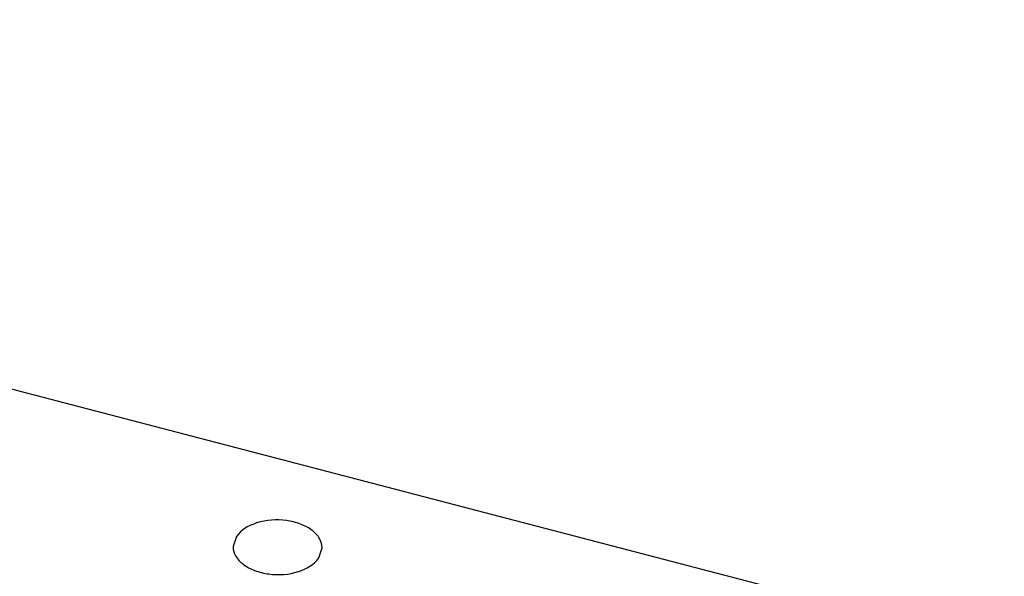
# Model space of a CAD drawing. Header units: millimetres. Extents: x 0 to 840, y 0 to 594.
# Tile 25 of 27: x 711 to 734, y 431 to 443. Entities that reach past the tile are written whole.
import ezdxf

# ---------------------------------------------------------------- set-up
doc = ezdxf.new("R2010")
doc.units = ezdxf.units.MM
doc.header["$LTSCALE"] = 46.2
doc.layers.get('0').update_dxf_attribs({"linetype": 'CONTINUOUS'})
doc.layers.add('02___PRT_ALL_AXES', color=7, linetype='CONTINUOUS')

msp = doc.modelspace()

# ---------------------------------------------------------------- linework, layer by layer
at = {"color": 7, "linetype": 'CONTINUOUS'}
msp.add_line((733.628, 428.925), (585.597, 467.555), dxfattribs=at)
at = {"layer": '02___PRT_ALL_AXES', "color": 7, "linetype": 'CONTINUOUS'}
for p, q in [((716.346, 431.439), (716.271, 431.212)), ((718.196, 430.957), (718.271, 431.184))]:
    msp.add_line(p, q, dxfattribs=at)
for points in [[(718.271, 431.184), (718.272, 431.256), (718.225, 431.414), (718.044, 431.6), (717.782, 431.736), (717.358, 431.837), (716.833, 431.805), (716.447, 431.591), (716.346, 431.439)], [(716.271, 431.212), (716.27, 431.14), (716.316, 430.982), (716.498, 430.796), (716.76, 430.66), (717.184, 430.559), (717.708, 430.591), (718.095, 430.805), (718.196, 430.957)]]:
    msp.add_open_spline(points, degree=3, knots=[0, 0, 0, 0, 0.093682, 0.202015, 0.329694, 0.472469, 0.763328, 1, 1, 1, 1], dxfattribs=at)

doc.saveas('drawing.dxf')
